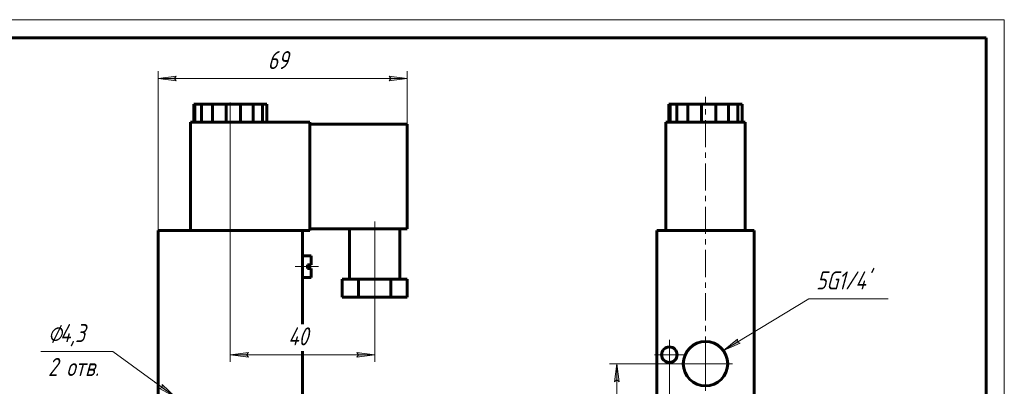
# Model space of a CAD drawing. Header units: millimetres. Extents: x 0 to 420, y 0 to 297.
# Tile 3 of 3: x 147 to 420, y 195 to 297. Entities that reach past the tile are written whole.
import ezdxf

# ---------------------------------------------------------------- set-up
doc = ezdxf.new("R2010")
doc.units = ezdxf.units.MM
for name, pattern in [('K5LT_AXLED', [12, 7.5, -1.5, 1.5, -1.5]), ('K5LT_BASIC', [0]), ('K5LT_THIN', [0])]:
    doc.linetypes.add(name, pattern=pattern)
doc.layers.add('Системный слой', color=7, linetype='Continuous')
doc.layers.add('Системный слой (1)', color=251, linetype='Continuous', true_color=0x6c6c6c)
doc.styles.add('KDIMTEXTSTYLE', font='txt', dxfattribs={"width": 0.96, "oblique": 15, "height": 5})
doc.styles.add('KTEXTSTYLE', font='txt', dxfattribs={"width": 0.96, "height": 5})
doc.dimstyles.new('KDIMSTYLE (1.00)', dxfattribs={"dimtxt": 5, "dimasz": 1, "dimexe": 2, "dimexo": 0, "dimgap": 1, "dimtad": 1, "dimtxsty": 'KDIMTEXTSTYLE', "dimsah": 1, "dimcen": 0, "dimdle": 1, "dimadec": 0, "dimazin": 0, "dimtfac": 0.667, "dimtmove": 0, "dimatfit": 3, "dimfxl": 1, "dimtvp": 1, "dimtolj": 1, "dimtzin": 0, "dimarcsym": 0})

# ---------------------------------------------------------------- blocks, each defined once
blk = doc.blocks.new('U0')
at = {"layer": 'Системный слой (1)', "color": 30, "linetype": 'K5LT_AXLED', "lineweight": 18, "true_color": 0xff8000}
for q in [(327.22, 208.36), (323.07, 204.21), (331.37, 204.21), (327.22, 200.06)]:
    blk.add_line((327.22, 204.21), q, dxfattribs=at)
blk = doc.blocks.new('U3')
at = {"layer": 'Системный слой (1)', "color": 30, "linetype": 'K5LT_AXLED', "lineweight": 18, "true_color": 0xff8000}
for q in [(337.22, 275.61), (329.07, 201.71), (345.37, 201.71), (337.22, 79.21)]:
    blk.add_line((337.22, 201.71), q, dxfattribs=at)
blk = doc.blocks.new('D2')
at = {"layer": 'Системный слой (1)'}
for points in [[(313.33, 196.71), (312.67, 201.71), (312.01, 196.71), (312.67, 197.21)], [(312.67, 156.71), (313.33, 161.71), (312.67, 161.21), (312.01, 161.71)]]:
    blk.add_hatch(color=7, dxfattribs=at).paths.add_polyline_path(points)
at = {"layer": 'Системный слой (1)', "color": 7, "linetype": 'K5LT_THIN', "lineweight": 18, "true_color": 0xffffff}
for p, q in [((337.22, 201.71), (310.67, 201.71)), ((312.01, 196.71), (312.67, 201.71)), ((312.67, 201.71), (313.33, 196.71)), ((312.67, 197.21), (312.01, 196.71)), ((313.33, 196.71), (312.67, 197.21)), ((312.67, 156.71), (312.01, 161.71)), ((312.01, 161.71), (312.67, 161.21)), ((312.67, 161.21), (313.33, 161.71)), ((313.33, 161.71), (312.67, 156.71)), ((337.22, 156.71), (310.67, 156.71))]:
    blk.add_line(p, q, dxfattribs=at)
blk.add_wipeout([(311.67, 175.39), (304.29, 175.39), (304.29, 182.72), (311.67, 182.72)]).dxf.layer = 'Системный слой (1)'
blk.add_line((312.67, 156.71), (312.67, 201.71), dxfattribs=at)
at = {"layer": 'Системный слой (1)', "color": 7, "insert": (305.08, 175.39), "char_height": 5, "attachment_point": 1, "rotation": 90, "style": 'KTEXTSTYLE'}
blk.add_mtext('\\fArial|b0|c204|p34;\\H5.0;\\W1.000;\\Q15;\\fGOST Type AU|b0|i0|c204|p34;\\Q15;\\W0.960;45', dxfattribs=at)
blk = doc.blocks.new('KDIMARROW_01')
at = {"layer": 'Системный слой'}
blk.add_hatch(color=0, dxfattribs=at).paths.add_polyline_path([(0, 0), (-5, 0.66), (-4.5, 0), (-5, -0.66)])
at = {"layer": 'Системный слой', "color": 0, "linetype": 'K5LT_THIN', "lineweight": 18}
for p, q in [((-4.5, 0), (-5, 0.66)), ((-5, 0.66), (0, 0)), ((0, 0), (-5, -0.66)), ((-5, -0.66), (-4.5, 0))]:
    blk.add_line(p, q, dxfattribs=at)
at = {"layer": 'Системный слой (1)', "color": 0, "linetype": 'K5LT_THIN', "lineweight": 18}
blk.add_line((101.52, 179.21), (100.52, 179.21), dxfattribs=at)
blk = doc.blocks.new('U5')
at = {"layer": 'Системный слой (1)'}
blk.add_hatch(color=7, dxfattribs=at).paths.add_polyline_path([(342.19, 205.33), (346.8, 207.36), (346.04, 207.66), (346.12, 208.48)])
at = {"layer": 'Системный слой (1)', "color": 7, "linetype": 'K5LT_THIN', "lineweight": 18, "true_color": 0xffffff}
for p, q in [((365.87, 219.7), (342.19, 205.33)), ((365.87, 219.7), (387.83, 219.7)), ((342.19, 205.33), (346.12, 208.48)), ((346.8, 207.36), (342.19, 205.33)), ((346.12, 208.48), (346.04, 207.66)), ((346.04, 207.66), (346.8, 207.36))]:
    blk.add_line(p, q, dxfattribs=at)
at = {"layer": 'Системный слой (1)', "color": 7, "insert": (367.87, 227.28), "char_height": 5, "attachment_point": 1, "style": 'KTEXTSTYLE'}
blk.add_mtext("\\fArial|b0|c204|p34;\\H5.0;\\W1.000;\\Q15;\\fGOST Type AU|b0|i0|c204|p34;\\Q15;\\W0.960;5G1/4'", dxfattribs=at)
blk = doc.blocks.new('D4')
at = {"layer": 'Системный слой (1)', "color": 7, "linetype": 'K5LT_THIN', "lineweight": 18, "true_color": 0xffffff}
for p, q in [((327.22, 204.21), (327.22, 129.53)), ((347.22, 154.21), (347.22, 129.53))]:
    blk.add_line(p, q, dxfattribs=at)
blk.add_wipeout([(333.13, 132.53), (333.13, 139.92), (340.98, 139.92), (340.98, 132.53)]).dxf.layer = 'Системный слой (1)'
at = {"layer": 'Системный слой (1)'}
for points in [[(331.72, 131.53), (332.22, 132.19), (327.22, 131.53), (332.22, 130.88)], [(347.22, 131.53), (342.22, 132.19), (342.72, 131.53), (342.22, 130.88)]]:
    blk.add_hatch(color=7, dxfattribs=at).paths.add_polyline_path(points)
at = {"layer": 'Системный слой (1)', "color": 7, "linetype": 'K5LT_THIN', "lineweight": 18, "true_color": 0xffffff}
for p, q in [((327.22, 131.53), (332.22, 132.19)), ((332.22, 130.88), (327.22, 131.53)), ((327.22, 131.53), (347.22, 131.53)), ((332.22, 132.19), (331.72, 131.53)), ((331.72, 131.53), (332.22, 130.88)), ((342.72, 131.53), (342.22, 132.19)), ((342.22, 132.19), (347.22, 131.53)), ((347.22, 131.53), (342.22, 130.88)), ((342.22, 130.88), (342.72, 131.53))]:
    blk.add_line(p, q, dxfattribs=at)
at = {"layer": 'Системный слой (1)', "color": 7, "insert": (333.13, 139.12), "char_height": 5, "attachment_point": 1, "style": 'KTEXTSTYLE'}
blk.add_mtext('\\fArial|b0|c204|p34;\\H5.0;\\W1.000;\\Q15;\\fGOST Type AU|b0|i0|c204|p34;\\Q15;\\W0.960;20', dxfattribs=at)
blk = doc.blocks.new('D5')
at = {"layer": 'Системный слой (1)'}
for points in [[(190.36, 192.47), (186.71, 195.96), (186.72, 195.13), (185.93, 194.89)], [(198.25, 187.52), (193.83, 189.94), (197.47, 186.45), (197.46, 187.28)]]:
    blk.add_hatch(color=7, dxfattribs=at).paths.add_polyline_path(points)
at = {"layer": 'Системный слой (1)', "color": 7, "linetype": 'K5LT_THIN', "lineweight": 18, "true_color": 0xffffff}
for p, q in [((190.36, 192.47), (173.08, 205.11)), ((190.36, 192.47), (184.7, 196.61)), ((186.72, 195.13), (185.93, 194.89)), ((185.93, 194.89), (190.36, 192.47)), ((190.36, 192.47), (186.71, 195.96)), ((186.71, 195.96), (186.72, 195.13)), ((193.83, 189.94), (190.36, 192.47)), ((193.83, 189.94), (197.47, 186.45)), ((198.25, 187.52), (193.83, 189.94)), ((193.83, 189.94), (199.48, 185.81)), ((197.46, 187.28), (198.25, 187.52)), ((197.47, 186.45), (197.46, 187.28))]:
    blk.add_line(p, q, dxfattribs=at)
blk.add_wipeout([(155.07, 196.72), (155.07, 213.49), (170.44, 213.49), (170.44, 196.72)]).dxf.layer = 'Системный слой (1)'
blk.add_line((173.08, 205.11), (153.07, 205.11), dxfattribs=at)
at = {"layer": 'Системный слой (1)', "color": 7, "char_height": 5, "attachment_point": 1, "style": 'KTEXTSTYLE'}
for s, insert in [('\\fArial|b0|c204|p34;\\H5.0;\\W1.000;\\Q15;\\fGOST Type AU|b0|i0|c204|p34;\\Q15;\\W0.960;⌀', (155.07, 212.69)), ('\\fArial|b0|c204|p34;\\H5.0;\\W1.000;\\Q15;\\fGOST Type AU|b0|i0|c204|p34;\\Q15;\\W0.960;4,3', (158.38, 212.69)), ('\\fArial|b0|c204|p34;\\H5.0;\\W1.000;\\Q15;\\fGOST Type AU|b0|i0|c204|p34;\\Q15;\\W0.960;2 отв.', (155.07, 203.31))]:
    blk.add_mtext(s, dxfattribs=dict(at, insert=insert))
blk = doc.blocks.new('D6')
at = {"layer": 'Системный слой (1)'}
for points in [[(185.59, 280.73), (190.59, 281.39), (190.09, 280.73), (190.59, 280.07)], [(254.59, 280.73), (249.59, 281.39), (250.09, 280.73), (249.59, 280.07)]]:
    blk.add_hatch(color=7, dxfattribs=at).paths.add_polyline_path(points)
at = {"layer": 'Системный слой (1)', "color": 7, "linetype": 'K5LT_THIN', "lineweight": 18, "true_color": 0xffffff}
for p, q in [((185.59, 238.61), (185.59, 282.73)), ((185.59, 280.73), (190.59, 281.39)), ((190.59, 281.39), (190.09, 280.73)), ((250.09, 280.73), (249.59, 281.39)), ((249.59, 281.39), (254.59, 280.73)), ((254.59, 253.61), (254.59, 282.73)), ((190.59, 280.07), (185.59, 280.73)), ((190.09, 280.73), (190.59, 280.07)), ((254.59, 280.73), (249.59, 280.07)), ((249.59, 280.07), (250.09, 280.73))]:
    blk.add_line(p, q, dxfattribs=at)
blk.add_wipeout([(215.94, 281.73), (215.94, 289.11), (223.91, 289.11), (223.91, 281.73)]).dxf.layer = 'Системный слой (1)'
blk.add_line((185.59, 280.73), (254.59, 280.73), dxfattribs=at)
at = {"layer": 'Системный слой (1)', "color": 7, "insert": (215.94, 288.32), "char_height": 5, "attachment_point": 1, "style": 'KTEXTSTYLE'}
blk.add_mtext('\\fArial|b0|c204|p34;\\H5.0;\\W1.000;\\Q15;\\fGOST Type AU|b0|i0|c204|p34;\\Q15;\\W0.960;69', dxfattribs=at)
blk = doc.blocks.new('D7')
at = {"layer": 'Системный слой (1)'}
for points in [[(205.59, 204.21), (210.59, 204.86), (210.09, 204.21), (210.59, 203.55)], [(245.59, 204.21), (240.59, 204.86), (241.09, 204.21), (240.59, 203.55)]]:
    blk.add_hatch(color=7, dxfattribs=at).paths.add_polyline_path(points)
at = {"layer": 'Системный слой (1)', "color": 7, "linetype": 'K5LT_THIN', "lineweight": 18, "true_color": 0xffffff}
for p, q in [((205.59, 273.61), (205.59, 202.21)), ((245.59, 239.11), (245.59, 202.21)), ((205.59, 204.21), (210.59, 204.86)), ((210.59, 204.86), (210.09, 204.21)), ((241.09, 204.21), (240.59, 204.86)), ((240.59, 204.86), (245.59, 204.21)), ((210.59, 203.55), (205.59, 204.21)), ((210.09, 204.21), (210.59, 203.55)), ((245.59, 204.21), (240.59, 203.55)), ((240.59, 203.55), (241.09, 204.21))]:
    blk.add_line(p, q, dxfattribs=at)
blk.add_wipeout([(221.57, 205.21), (221.57, 212.59), (229.29, 212.59), (229.29, 205.21)]).dxf.layer = 'Системный слой (1)'
blk.add_line((205.59, 204.21), (245.59, 204.21), dxfattribs=at)
at = {"layer": 'Системный слой (1)', "color": 7, "insert": (221.57, 211.79), "char_height": 5, "attachment_point": 1, "style": 'KTEXTSTYLE'}
blk.add_mtext('\\fArial|b0|c204|p34;\\H5.0;\\W1.000;\\Q15;\\fGOST Type AU|b0|i0|c204|p34;\\Q15;\\W0.960;40', dxfattribs=at)
blk = doc.blocks.new('U14')
at = {"color": 7, "linetype": 'K5LT_THIN', "lineweight": 18, "true_color": 0xffffff}
for p, q in [((0, 297), (420, 297)), ((420, 297), (420, 0))]:
    blk.add_line(p, q, dxfattribs=at)
at = {"color": 143, "linetype": 'K5LT_BASIC', "lineweight": 60, "true_color": 0x33acca}
for p, q in [((20, 292), (415, 292)), ((415, 292), (415, 5))]:
    blk.add_line(p, q, dxfattribs=at)

msp = doc.modelspace()

# ---------------------------------------------------------------- linework, layer by layer
at = {"layer": 'Системный слой (1)', "color": 143, "linetype": 'K5LT_BASIC', "lineweight": 60, "true_color": 0x33acca}
for p, q in [((195.458, 273.606), (195.795, 273.606)), ((195.458, 268.606), (195.458, 273.606)), ((195.795, 273.606), (197.622, 273.606)), ((195.795, 268.606), (195.795, 273.606)), ((197.622, 268.606), (197.622, 273.606)), ((197.622, 273.606), (200.663, 273.606)), ((200.663, 273.606), (204.454, 273.606)), ((200.663, 268.606), (200.663, 273.606)), ((204.454, 273.606), (208.418, 273.606)), ((204.454, 268.606), (204.454, 273.606)), ((208.418, 273.606), (211.951, 273.606)), ((208.418, 268.606), (208.418, 273.606)), ((211.951, 273.606), (214.517, 273.606)), ((211.951, 268.606), (211.951, 273.606)), ((214.517, 273.606), (215.723, 273.606)), ((214.517, 268.606), (214.517, 273.606)), ((215.723, 268.606), (215.723, 273.606)), ((327.086, 273.606), (327.422, 273.606)), ((327.086, 268.606), (327.086, 273.606)), ((327.422, 273.606), (329.25, 273.606)), ((327.422, 268.606), (327.422, 273.606)), ((329.25, 273.606), (332.291, 273.606)), ((329.25, 268.606), (329.25, 273.606)), ((332.291, 273.606), (336.081, 273.606)), ((332.291, 268.606), (332.291, 273.606)), ((336.081, 273.606), (340.045, 273.606)), ((336.081, 268.606), (336.081, 273.606)), ((340.045, 273.606), (343.579, 273.606)), ((340.045, 268.606), (340.045, 273.606)), ((343.579, 268.606), (343.579, 273.606)), ((343.579, 273.606), (346.144, 273.606)), ((346.144, 273.606), (347.351, 273.606)), ((346.144, 268.606), (346.144, 273.606)), ((347.351, 268.606), (347.351, 273.606)), ((194.591, 238.606), (194.591, 268.606)), ((194.591, 268.606), (227.591, 268.606)), ((227.591, 238.606), (227.591, 268.606)), ((227.591, 268.106), (254.591, 268.106)), ((254.591, 268.106), (254.591, 239.106)), ((326.219, 268.606), (348.219, 268.606)), ((326.219, 238.606), (326.219, 268.606)), ((348.219, 238.606), (348.219, 268.606)), ((225.591, 238.606), (185.591, 238.606)), ((185.591, 238.606), (185.591, 119.806)), ((225.591, 238.606), (225.591, 158.206)), ((225.591, 238.606), (227.591, 238.606)), ((227.591, 239.106), (254.591, 239.106)), ((238.591, 239.106), (238.591, 225.106)), ((252.591, 239.106), (252.591, 225.106)), ((323.719, 238.606), (323.719, 119.806)), ((350.719, 238.606), (323.719, 238.606)), ((350.719, 238.606), (350.719, 119.806)), ((225.591, 231.606), (227.991, 231.606)), ((227.991, 231.606), (227.991, 229.106)), ((226.991, 229.106), (226.991, 228.106)), ((226.991, 229.106), (227.991, 229.106)), ((226.991, 228.106), (227.991, 228.106)), ((227.991, 228.106), (227.991, 225.606)), ((225.591, 225.606), (227.991, 225.606)), ((241.091, 225.106), (236.591, 225.106)), ((236.591, 225.106), (236.591, 220.106)), ((250.091, 225.106), (241.091, 225.106)), ((241.091, 225.106), (241.091, 220.106)), ((254.591, 225.106), (250.091, 225.106)), ((250.091, 225.106), (250.091, 220.106)), ((254.591, 225.106), (254.591, 220.106)), ((241.091, 220.106), (236.591, 220.106)), ((250.091, 220.106), (241.091, 220.106)), ((254.591, 220.106), (250.091, 220.106))]:
    msp.add_line(p, q, dxfattribs=at)
at = {"layer": 'Системный слой (1)', "color": 30, "linetype": 'K5LT_AXLED', "lineweight": 18, "true_color": 0xff8000}
for p, q in [((245.591, 223.106), (245.591, 241.106)), ((223.591, 228.606), (229.991, 228.606))]:
    msp.add_line(p, q, dxfattribs=at)
at = {"layer": 'Системный слой (1)', "color": 143, "linetype": 'K5LT_BASIC', "lineweight": 60, "true_color": 0x33acca}
for centre, radius in [((337.219, 201.706), 6.15), ((327.219, 204.206), 2.15)]:
    msp.add_circle(centre, radius, dxfattribs=at)

# ---------------------------------------------------------------- block references
at = {"layer": 'Системный слой (1)'}
for name in ['U3', 'U5', 'U0']:
    msp.add_blockref(name, (0, 0), dxfattribs=at)

# ---------------------------------------------------------------- next in the draw order: dimensions: what is measured, and where the dimension line sits
at = {"layer": 'Системный слой (1)', "color": 7}
dim = msp.add_linear_dim(base=(185.591, 280.732), p1=(254.591, 253.606), p2=(185.591, 238.606), dimstyle='KDIMSTYLE (1.00)', override={"dimexo": 0, "dimpost": '\\fGOST Type AU|b0|c204|p34;\\H5.0;\\W0.960;\\Q15;<>', "dimblk1": 'KDIMARROW_01', "dimblk2": 'KDIMARROW_01', "dimse1": 0, "dimse2": 0, "dimclrt": 7, "dimtol": 1, "dimtp": 0, "dimtm": 0, "dimtdec": 5, "dimtolj": 1}, dxfattribs=at)
dim.commit()
dim.dimension.update_dxf_attribs({"geometry": 'D6', "text_midpoint": (220.091, 280.732), "dimtype": 160})
dim = msp.add_diameter_dim_2p(p1=(193.826, 189.937), p2=(190.355, 192.475), dimstyle='KDIMSTYLE (1.00)', override={"dimtih": 1, "dimtoh": 1, "dimpost": '\\fGOST Type AU|b0|c204|p34;\\H5.0;\\W0.960;\\Q15;<>\\X\\fGOST Type AU|b0|c204|p34;\\H5.0;\\W0.960;\\Q15;\\fGOST Type AU|b0|i0|c204|p34;\\Q15;2 отв.', "dimblk1": 'KDIMARROW_01', "dimblk2": 'KDIMARROW_01', "dimclrt": 7, "dimtol": 1, "dimtp": 0, "dimtm": 0, "dimtdec": 5, "dimtmove": 1, "dimatfit": 2, "dimtolj": 1}, dxfattribs=at)
dim.commit()
dim.dimension.update_dxf_attribs({"geometry": 'D5', "text_midpoint": (171.077, 205.107)})
dim = msp.add_linear_dim(base=(312.67, 156.706), p1=(337.219, 201.706), p2=(337.219, 156.706), angle=90, dimstyle='KDIMSTYLE (1.00)', override={"dimexo": 0, "dimpost": '\\fGOST Type AU|b0|c204|p34;\\H5.0;\\W0.960;\\Q15;<>', "dimblk1": 'KDIMARROW_01', "dimblk2": 'KDIMARROW_01', "dimse1": 0, "dimse2": 0, "dimclrt": 7, "dimtol": 1, "dimtp": 0, "dimtm": 0, "dimtdec": 5, "dimtolj": 1}, dxfattribs=at)
dim.commit()
dim.dimension.update_dxf_attribs({"geometry": 'D2', "text_midpoint": (312.67, 179.206), "dimtype": 160})

# ---------------------------------------------------------------- next in the draw order: linework, layer by layer
at = {"layer": 'Системный слой (1)', "color": 30, "linetype": 'K5LT_AXLED', "lineweight": 18, "true_color": 0xff8000}
msp.add_line((205.591, 266.606), (205.591, 275.606), dxfattribs=at)

# ---------------------------------------------------------------- next in the draw order: dimensions: what is measured, and where the dimension line sits
at = {"layer": 'Системный слой (1)', "color": 7}
dim = msp.add_linear_dim(base=(327.219, 131.534), p1=(347.219, 154.206), p2=(327.219, 204.206), dimstyle='KDIMSTYLE (1.00)', override={"dimexo": 0, "dimpost": '\\fGOST Type AU|b0|c204|p34;\\H5.0;\\W0.960;\\Q15;<>', "dimblk1": 'KDIMARROW_01', "dimblk2": 'KDIMARROW_01', "dimse1": 0, "dimse2": 0, "dimclrt": 7, "dimtol": 1, "dimtp": 0, "dimtm": 0, "dimtdec": 5, "dimtolj": 1}, dxfattribs=at)
dim.commit()
dim.dimension.update_dxf_attribs({"geometry": 'D4', "text_midpoint": (337.219, 131.534), "dimtype": 160})

# ---------------------------------------------------------------- next in the draw order: dimensions: what is measured, and where the dimension line sits
dim = msp.add_linear_dim(base=(205.591, 204.206), p1=(245.591, 239.106), p2=(205.591, 273.606), dimstyle='KDIMSTYLE (1.00)', override={"dimexo": 0, "dimpost": '\\fGOST Type AU|b0|c204|p34;\\H5.0;\\W0.960;\\Q15;<>', "dimblk1": 'KDIMARROW_01', "dimblk2": 'KDIMARROW_01', "dimse1": 0, "dimse2": 0, "dimclrt": 7, "dimtol": 1, "dimtp": 0, "dimtm": 0, "dimtdec": 5, "dimtolj": 1}, dxfattribs=at)
dim.commit()
dim.dimension.update_dxf_attribs({"geometry": 'D7', "text_midpoint": (225.591, 204.206), "dimtype": 160})

# ---------------------------------------------------------------- next in the draw order: block references
msp.add_blockref('U14', (0, 0))

doc.saveas('drawing.dxf')
